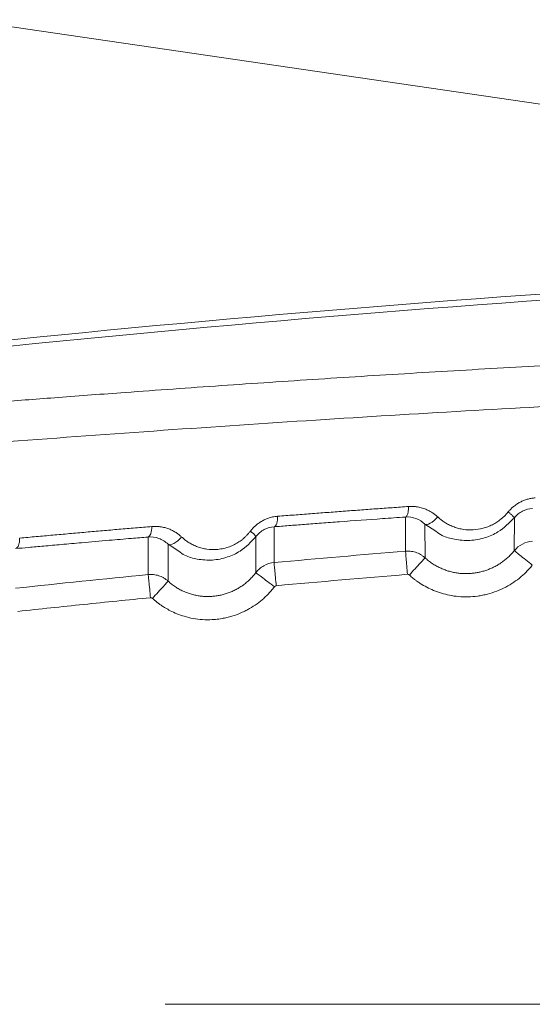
# Model space of a CAD drawing. Header units: millimetres. Extents: x 0 to 594, y 0 to 420.
# Tile 44 of 75: x 75 to 87, y 356 to 378. Entities that reach past the tile are written whole.
import ezdxf

# ---------------------------------------------------------------- set-up
doc = ezdxf.new("R2010")
doc.units = ezdxf.units.MM
doc.styles.add('SLDTEXTSTYLE1', font='TXT', dxfattribs={"width": 0.605})
doc.dimstyles.new('SLDDIMSTYLE4', dxfattribs={"dimtxt": 2.568319, "dimasz": 3.3, "dimexe": 0, "dimexo": 0.0625, "dimgap": 0.64208, "dimtad": 1, "dimdec": 1, "dimlfac": 5, "dimrnd": 1e-09, "dimzin": 12, "dimdsep": 46, "dimtxsty": 'SLDTEXTSTYLE1', "dimblk1": 'NONE', "dimsah": 1, "dimcen": 0, "dimadec": 0, "dimazin": 3, "dimtfac": 1, "dimtdec": 1, "dimtmove": 0, "dimatfit": 3, "dimldrblk": 'NONE', "dimfxl": 0, "dimfrac": 2, "dimtolj": 1, "dimtzin": 12, "dimarcsym": 0})

# ---------------------------------------------------------------- blocks, each defined once
blk = doc.blocks.new('_D_9')
at = {"color": 7, "linetype": 'Continuous', "lineweight": 0}
for p, q in [((67.831, 383.86), (67.261, 379.957)), ((68.412, 383.775), (67.831, 383.86)), ((74.715, 382.856), (75.297, 382.771)), ((75.297, 382.771), (74.728, 378.868)), ((67.261, 379.957), (67.843, 379.872)), ((107.015, 373.605), (66.746, 379.478)), ((74.728, 378.868), (74.146, 378.953)), ((107.015, 373.605), (108.4, 373.403))]:
    blk.add_line(p, q, dxfattribs=at)
blk.add_solid([(107.015, 373.605), (103.821, 374.576), (103.677, 373.587)], dxfattribs=at)
at = {"color": 7, "linetype": 'Continuous', "lineweight": 0, "attachment_point": 1, "rotation": 351.7023, "style": 'SLDTEXTSTYLE1'}
for s, insert, char_height in [('%%c', (69.317, 387.684), 2.6458), ('7', (73.025, 387.143), 2.646), ('(2x)', (77.292, 386.521), 2.6458), ('0,3', (69.063, 383.141), 2.6458)]:
    blk.add_mtext(s, dxfattribs=dict(at, insert=insert, char_height=char_height))
blk = doc.blocks.new('_NONE')

msp = doc.modelspace()

# ---------------------------------------------------------------- linework, layer by layer
at = {"color": 7, "linetype": 'Continuous', "lineweight": 15}
for p, q in [((84.294, 366.077), (84.291, 366.871)), ((86.824, 366.854), (86.821, 366.088)), ((81.242, 366.644), (81.239, 365.811)), ((84.747, 365.922), (84.745, 366.705)), ((78.313, 365.534), (78.309, 366.407)), ((80.818, 366.415), (80.816, 365.578)), ((78.777, 365.38), (78.774, 366.239)), ((111.195, 355.553), (78.707, 355.553))]:
    msp.add_line(p, q, dxfattribs=at)
at = {"color": 8, "linetype": 'Continuous', "lineweight": 15}
for p, q in [((84.745, 366.705), (84.999, 366.539)), ((78.774, 366.239), (79.022, 366.076))]:
    msp.add_line(p, q, dxfattribs=at)
at = {"color": 7, "linetype": 'Continuous', "lineweight": 15, "flags": 128}
for points in [[(84.745, 366.705), (84.766, 366.696), (84.795, 366.697), (84.83, 366.707), (84.87, 366.726), (84.913, 366.753), (84.957, 366.787), (85.001, 366.828), (85.043, 366.872)], [(78.774, 366.239), (78.798, 366.228), (78.829, 366.227), (78.867, 366.236), (78.91, 366.255), (78.956, 366.283), (79.002, 366.318), (79.048, 366.36), (79.09, 366.406)]]:
    msp.add_lwpolyline(points, dxfattribs=at)
at = {"color": 7, "linetype": 'Continuous', "lineweight": 15}
for centre, radius, start, end in [((115.729, -27.096), 400.147, 91.72163, 96.98266), ((115.707, -27.096), 400, 91.71913, 96.97386), ((80.406, 366.122), 0.505, 35.4422, 56.1469)]:
    msp.add_arc(centre, radius, start, end, dxfattribs=at)
at = {"color": 8, "linetype": 'Continuous', "lineweight": 15}
for points, knots in [([(68.209, 368.981), (68.644, 369.02), (69.516, 369.098), (70.837, 369.212), (72.167, 369.324), (73.508, 369.434), (74.859, 369.542), (76.281, 369.652), (77.625, 369.752), (78.891, 369.843), (80.013, 369.922), (81.14, 369.998), (82.273, 370.073), (83.411, 370.146), (84.554, 370.216), (85.702, 370.284), (87.23, 370.372), (89.143, 370.475), (91.475, 370.591), (93.909, 370.701), (96.452, 370.804), (99.133, 370.898), (101.552, 370.972), (103.101, 371.008), (103.707, 371.021)], [0, 0, 0, 0, 0.039882, 0.079733, 0.119561, 0.159376, 0.19919, 0.23901, 0.284114, 0.31631, 0.348491, 0.38066, 0.412824, 0.444987, 0.477155, 0.509332, 0.541524, 0.605021, 0.668444, 0.734122, 0.804795, 0.875763, 0.95136, 1, 1, 1, 1]), ([(67.755, 368.015), (68.973, 368.122), (71.373, 368.331), (75.021, 368.62), (78.619, 368.884), (82.163, 369.122), (85.64, 369.334), (89.04, 369.52), (92.587, 369.691), (96.312, 369.842), (100.083, 369.971), (102.555, 370.031), (103.707, 370.06)], [0, 0, 0, 0, 0.109662, 0.216012, 0.319062, 0.418823, 0.515305, 0.608518, 0.698473, 0.80398, 0.90866, 1, 1, 1, 1])]:
    msp.add_open_spline(points, degree=3, knots=knots, dxfattribs=at)
at = {"color": 7, "linetype": 'Continuous', "lineweight": 15}
for points, knots in [([(86.681, 366.988), (86.689, 366.998), (86.706, 367.018), (86.733, 367.047), (86.761, 367.075), (86.79, 367.101), (86.835, 367.138), (86.897, 367.182), (86.979, 367.227), (87.062, 367.262), (87.144, 367.288), (87.228, 367.306), (87.283, 367.311), (87.311, 367.314)], [0, 0, 0, 0, 0.053145, 0.106104, 0.158993, 0.21193, 0.265031, 0.394215, 0.523894, 0.644816, 0.76671, 0.882825, 1, 1, 1, 1]), ([(81.321, 366.887), (81.449, 366.897), (81.703, 366.917), (82.085, 366.946), (82.467, 366.975), (82.848, 367.004), (83.228, 367.032), (83.607, 367.06), (83.986, 367.087), (84.238, 367.105), (84.364, 367.114)], [0, 0, 0, 0, 0.126429, 0.25245, 0.378062, 0.503266, 0.628061, 0.752448, 0.876428, 1, 1, 1, 1]), ([(84.291, 366.87), (84.302, 366.872), (84.313, 366.881), (84.331, 366.907), (84.338, 366.925), (84.35, 366.964), (84.355, 366.989), (84.362, 367.046), (84.364, 367.079), (84.364, 367.114)], [0, 0, 0, 0, 0.25, 0.25, 0.5, 0.5, 0.75, 0.75, 1, 1, 1, 1]), ([(84.364, 367.114), (84.376, 367.115), (84.4, 367.116), (84.436, 367.116), (84.473, 367.115), (84.509, 367.113), (84.571, 367.106), (84.659, 367.088), (84.759, 367.054), (84.846, 367.013), (84.918, 366.971), (84.984, 366.924), (85.023, 366.889), (85.043, 366.872)], [0, 0, 0, 0, 0.048311, 0.096608, 0.144967, 0.193461, 0.242162, 0.397485, 0.553989, 0.671171, 0.788806, 0.894355, 1, 1, 1, 1]), ([(86.824, 366.854), (86.876, 366.919), (86.942, 366.971), (87.087, 367.045), (87.166, 367.065), (87.245, 367.07)], [0, 0, 0, 0, 0.5, 0.5, 1, 1, 1, 1]), ([(80.688, 366.542), (80.696, 366.552), (80.713, 366.574), (80.74, 366.604), (80.768, 366.633), (80.797, 366.661), (80.842, 366.7), (80.904, 366.746), (80.984, 366.793), (81.066, 366.83), (81.14, 366.855), (81.206, 366.871), (81.263, 366.882), (81.302, 366.886), (81.321, 366.887)], [0, 0, 0, 0, 0.053181, 0.106265, 0.159381, 0.212658, 0.266227, 0.393537, 0.521715, 0.639395, 0.758425, 0.838545, 0.918959, 1, 1, 1, 1]), ([(81.242, 366.644), (81.254, 366.646), (81.265, 366.655), (81.285, 366.681), (81.293, 366.699), (81.306, 366.738), (81.311, 366.762), (81.319, 366.82), (81.321, 366.853), (81.321, 366.887)], [0, 0, 0, 0, 0.25, 0.25, 0.5, 0.5, 0.75, 0.75, 1, 1, 1, 1]), ([(81.242, 366.644), (81.354, 366.652), (81.588, 366.671), (81.954, 366.699), (82.348, 366.728), (82.952, 366.774), (83.602, 366.821), (84.113, 366.858), (84.291, 366.87)], [0, 0, 0, 0, 0.111182, 0.231581, 0.361196, 0.500026, 0.82589, 1, 1, 1, 1]), ([(84.291, 366.87), (84.375, 366.876), (84.459, 366.863), (84.614, 366.806), (84.685, 366.762), (84.745, 366.705)], [0, 0, 0, 0, 0.5, 0.5, 1, 1, 1, 1]), ([(84.999, 366.539), (85.046, 366.505), (85.176, 366.412), (85.449, 366.341), (85.79, 366.311), (86.136, 366.376), (86.506, 366.535), (86.704, 366.734), (86.824, 366.854)], [0, 0, 0, 0, 0.087108, 0.240431, 0.417503, 0.59821, 0.756945, 1, 1, 1, 1]), ([(85.043, 366.872), (85.054, 366.862), (85.076, 366.841), (85.111, 366.813), (85.147, 366.785), (85.183, 366.76), (85.24, 366.723), (85.319, 366.68), (85.423, 366.637), (85.531, 366.603), (85.679, 366.574), (85.869, 366.565), (86.06, 366.595), (86.208, 366.643), (86.316, 366.69), (86.418, 366.749), (86.503, 366.811), (86.573, 366.871), (86.63, 366.927), (86.664, 366.968), (86.681, 366.988)], [0, 0, 0, 0, 0.025208, 0.050322, 0.075375, 0.100403, 0.125441, 0.188109, 0.250852, 0.313639, 0.376217, 0.501355, 0.626263, 0.688955, 0.75108, 0.813527, 0.875627, 0.917101, 0.958481, 1, 1, 1, 1]), ([(86.824, 366.854), (86.824, 366.856), (86.821, 366.86), (86.812, 366.87), (86.809, 366.873), (86.801, 366.882), (86.796, 366.887), (86.778, 366.903), (86.763, 366.917), (86.726, 366.949), (86.705, 366.968), (86.681, 366.988)], [0, 0, 0, 0, 0.25, 0.25, 0.375, 0.375, 0.5, 0.5, 0.75, 0.75, 1, 1, 1, 1]), ([(75.325, 366.38), (75.454, 366.392), (75.711, 366.415), (76.096, 366.45), (76.481, 366.484), (76.865, 366.518), (77.249, 366.552), (77.631, 366.585), (78.014, 366.618), (78.268, 366.639), (78.396, 366.65)], [0, 0, 0, 0, 0.126575, 0.2527, 0.378374, 0.503599, 0.628374, 0.752698, 0.876574, 1, 1, 1, 1]), ([(78.309, 366.406), (78.322, 366.409), (78.335, 366.418), (78.356, 366.444), (78.365, 366.462), (78.379, 366.501), (78.385, 366.525), (78.393, 366.583), (78.396, 366.615), (78.396, 366.65)], [0, 0, 0, 0, 0.25, 0.25, 0.5, 0.5, 0.75, 0.75, 1, 1, 1, 1]), ([(78.396, 366.65), (78.408, 366.651), (78.434, 366.653), (78.472, 366.653), (78.51, 366.653), (78.548, 366.65), (78.586, 366.646), (78.643, 366.637), (78.721, 366.619), (78.813, 366.587), (78.9, 366.545), (78.974, 366.5), (79.038, 366.453), (79.073, 366.421), (79.09, 366.406)], [0, 0, 0, 0, 0.049589, 0.099186, 0.148873, 0.198729, 0.248833, 0.299264, 0.430301, 0.561958, 0.687938, 0.814182, 0.90725, 1, 1, 1, 1]), ([(80.818, 366.415), (80.87, 366.483), (80.936, 366.539), (81.083, 366.616), (81.162, 366.638), (81.242, 366.644)], [0, 0, 0, 0, 0.5, 0.5, 1, 1, 1, 1]), ([(75.232, 366.137), (75.331, 366.146), (75.548, 366.165), (75.902, 366.197), (76.314, 366.234), (76.822, 366.279), (77.364, 366.326), (77.879, 366.37), (78.18, 366.395), (78.309, 366.406)], [0, 0, 0, 0, 0.097167, 0.212915, 0.347242, 0.50015, 0.708632, 0.875249, 1, 1, 1, 1]), ([(75.232, 366.137), (75.246, 366.139), (75.259, 366.148), (75.282, 366.175), (75.292, 366.193), (75.307, 366.232), (75.313, 366.256), (75.323, 366.313), (75.325, 366.346), (75.325, 366.38)], [0, 0, 0, 0, 0.25, 0.25, 0.5, 0.5, 0.75, 0.75, 1, 1, 1, 1]), ([(78.309, 366.406), (78.395, 366.413), (78.481, 366.401), (78.639, 366.343), (78.712, 366.298), (78.774, 366.239)], [0, 0, 0, 0, 0.5, 0.5, 1, 1, 1, 1]), ([(79.022, 366.076), (79.069, 366.042), (79.198, 365.949), (79.469, 365.881), (79.807, 365.855), (80.148, 365.924), (80.511, 366.089), (80.702, 366.292), (80.818, 366.415)], [0, 0, 0, 0, 0.087803, 0.241504, 0.419487, 0.600094, 0.758177, 1, 1, 1, 1]), ([(79.09, 366.406), (79.101, 366.396), (79.123, 366.376), (79.156, 366.348), (79.191, 366.321), (79.227, 366.296), (79.282, 366.261), (79.359, 366.219), (79.459, 366.176), (79.564, 366.144), (79.708, 366.116), (79.867, 366.109), (80.034, 366.131), (80.167, 366.166), (80.289, 366.215), (80.38, 366.265), (80.447, 366.309), (80.497, 366.346), (80.547, 366.388), (80.597, 366.436), (80.645, 366.487), (80.673, 366.523), (80.688, 366.542)], [0, 0, 0, 0, 0.025074, 0.050068, 0.075017, 0.099955, 0.124918, 0.187317, 0.249874, 0.312455, 0.374808, 0.499523, 0.579227, 0.656354, 0.724942, 0.792582, 0.82333, 0.853902, 0.89063, 0.927106, 0.963504, 1, 1, 1, 1]), ([(86.821, 366.088), (86.873, 366.152), (86.937, 366.204), (87.082, 366.28), (87.162, 366.303), (87.243, 366.309)], [0, 0, 0, 0, 0.5, 0.5, 1, 1, 1, 1]), ([(84.294, 366.077), (84.302, 366.077), (84.318, 366.078), (84.356, 366.079), (84.405, 366.076), (84.467, 366.067), (84.528, 366.051), (84.587, 366.028), (84.644, 365.999), (84.698, 365.964), (84.731, 365.936), (84.747, 365.922)], [0, 0, 0, 0, 0.049937, 0.100638, 0.226441, 0.353136, 0.480724, 0.609204, 0.738577, 0.868842, 1, 1, 1, 1]), ([(84.294, 366.077), (84.294, 366.074), (84.295, 366.061), (84.3, 366.006), (84.303, 365.964), (84.312, 365.86), (84.317, 365.798), (84.328, 365.668), (84.333, 365.601), (84.338, 365.539)], [0, 0, 0, 0, 0.25, 0.25, 0.5, 0.5, 0.75, 0.75, 1, 1, 1, 1]), ([(84.747, 365.922), (84.746, 365.921), (84.737, 365.912), (84.701, 365.872), (84.673, 365.841), (84.602, 365.763), (84.56, 365.717), (84.472, 365.62), (84.426, 365.57), (84.384, 365.523)], [0, 0, 0, 0, 0.25, 0.25, 0.5, 0.5, 0.75, 0.75, 1, 1, 1, 1]), ([(84.747, 365.922), (84.76, 365.911), (84.787, 365.887), (84.828, 365.854), (84.871, 365.822), (84.914, 365.792), (84.958, 365.763), (85.004, 365.737), (85.049, 365.712), (85.096, 365.689), (85.143, 365.668), (85.191, 365.649), (85.239, 365.631), (85.288, 365.616), (85.337, 365.602), (85.386, 365.59), (85.435, 365.58), (85.485, 365.571), (85.535, 365.564), (85.584, 365.56), (85.634, 365.556), (85.683, 365.555), (85.746, 365.555), (85.822, 365.559), (85.912, 365.57), (86.003, 365.586), (86.093, 365.608), (86.182, 365.637), (86.271, 365.672), (86.358, 365.712), (86.443, 365.759), (86.526, 365.813), (86.605, 365.872), (86.682, 365.938), (86.754, 366.009), (86.799, 366.062), (86.821, 366.088)], [0, 0, 0, 0, 0.022946, 0.045812, 0.068591, 0.091277, 0.113866, 0.136356, 0.15875, 0.181051, 0.20326, 0.225378, 0.247407, 0.269346, 0.291197, 0.312961, 0.334639, 0.356231, 0.377738, 0.399158, 0.420493, 0.441741, 0.462901, 0.501354, 0.540279, 0.579679, 0.619554, 0.659904, 0.700725, 0.742015, 0.783781, 0.826031, 0.868772, 0.912015, 0.955768, 1, 1, 1, 1]), ([(86.822, 366.09), (86.824, 366.089), (86.834, 366.081), (86.876, 366.047), (86.908, 366.02), (86.989, 365.954), (87.038, 365.914), (87.14, 365.832), (87.193, 365.789), (87.241, 365.749)], [0, 0, 0, 0, 0.25, 0.25, 0.5, 0.5, 0.75, 0.75, 1, 1, 1, 1]), ([(80.816, 365.578), (80.866, 365.643), (80.93, 365.699), (81.075, 365.779), (81.156, 365.804), (81.239, 365.811)], [0, 0, 0, 0, 0.5, 0.5, 1, 1, 1, 1]), ([(81.239, 365.811), (81.239, 365.809), (81.24, 365.795), (81.245, 365.741), (81.249, 365.699), (81.258, 365.595), (81.264, 365.533), (81.276, 365.403), (81.282, 365.336), (81.288, 365.274)], [0, 0, 0, 0, 0.25, 0.25, 0.5, 0.5, 0.75, 0.75, 1, 1, 1, 1]), ([(84.384, 365.523), (84.399, 365.51), (84.437, 365.475), (84.496, 365.428), (84.565, 365.376), (84.658, 365.313), (84.786, 365.238), (85.009, 365.133), (85.257, 365.058), (85.528, 365.019), (85.748, 365.012), (85.936, 365.027), (86.087, 365.052), (86.237, 365.087), (86.419, 365.146), (86.623, 365.239), (86.809, 365.35), (86.948, 365.454), (87.048, 365.542), (87.126, 365.617), (87.19, 365.687), (87.23, 365.735), (87.241, 365.749)], [0, 0, 0, 0, 0.018593, 0.048769, 0.070468, 0.099469, 0.154248, 0.208597, 0.329538, 0.395103, 0.464039, 0.535181, 0.571218, 0.607359, 0.679228, 0.749421, 0.816977, 0.881117, 0.91197, 0.941727, 0.982569, 1, 1, 1, 1]), ([(78.313, 365.533), (78.323, 365.534), (78.342, 365.536), (78.383, 365.537), (78.434, 365.534), (78.496, 365.524), (78.557, 365.508), (78.616, 365.486), (78.673, 365.456), (78.727, 365.422), (78.76, 365.394), (78.777, 365.38)], [0, 0, 0, 0, 0.058231, 0.117539, 0.241072, 0.36545, 0.490671, 0.616737, 0.743647, 0.871401, 1, 1, 1, 1]), ([(78.313, 365.533), (78.313, 365.531), (78.315, 365.518), (78.32, 365.463), (78.324, 365.421), (78.334, 365.317), (78.341, 365.255), (78.353, 365.125), (78.36, 365.058), (78.366, 364.996)], [0, 0, 0, 0, 0.25, 0.25, 0.5, 0.5, 0.75, 0.75, 1, 1, 1, 1]), ([(78.777, 365.38), (78.79, 365.368), (78.816, 365.344), (78.858, 365.31), (78.901, 365.278), (78.945, 365.248), (78.989, 365.22), (79.035, 365.194), (79.081, 365.169), (79.128, 365.147), (79.176, 365.126), (79.224, 365.107), (79.273, 365.09), (79.322, 365.076), (79.372, 365.062), (79.422, 365.051), (79.471, 365.042), (79.522, 365.035), (79.572, 365.029), (79.622, 365.025), (79.672, 365.024), (79.722, 365.023), (79.786, 365.026), (79.866, 365.032), (79.96, 365.047), (80.055, 365.068), (80.149, 365.097), (80.243, 365.132), (80.334, 365.175), (80.424, 365.224), (80.51, 365.281), (80.594, 365.345), (80.673, 365.415), (80.748, 365.493), (80.793, 365.549), (80.816, 365.578)], [0, 0, 0, 0, 0.023298, 0.046518, 0.069651, 0.092692, 0.115636, 0.138483, 0.161237, 0.183899, 0.206471, 0.228955, 0.251351, 0.27366, 0.295882, 0.31802, 0.340073, 0.362042, 0.383928, 0.40573, 0.427448, 0.449081, 0.470629, 0.511603, 0.553143, 0.595252, 0.63793, 0.681174, 0.724981, 0.769352, 0.814297, 0.859826, 0.905952, 0.952685, 1, 1, 1, 1]), ([(80.816, 365.578), (80.817, 365.577), (80.827, 365.569), (80.87, 365.536), (80.903, 365.511), (80.987, 365.447), (81.037, 365.409), (81.141, 365.33), (81.195, 365.288), (81.245, 365.25)], [0, 0, 0, 0, 0.25, 0.25, 0.5, 0.5, 0.75, 0.75, 1, 1, 1, 1]), ([(78.777, 365.38), (78.775, 365.378), (78.767, 365.369), (78.73, 365.329), (78.702, 365.298), (78.631, 365.221), (78.589, 365.174), (78.501, 365.077), (78.455, 365.027), (78.413, 364.981)], [0, 0, 0, 0, 0.25, 0.25, 0.5, 0.5, 0.75, 0.75, 1, 1, 1, 1]), ([(78.413, 364.981), (78.427, 364.968), (78.459, 364.94), (78.51, 364.897), (78.568, 364.852), (78.635, 364.806), (78.72, 364.751), (78.835, 364.687), (78.982, 364.62), (79.161, 364.557), (79.359, 364.51), (79.577, 364.484), (79.75, 364.483), (79.902, 364.494), (80.017, 364.509), (80.144, 364.534), (80.292, 364.574), (80.44, 364.628), (80.575, 364.692), (80.701, 364.76), (80.842, 364.851), (80.98, 364.963), (81.086, 365.064), (81.17, 365.154), (81.22, 365.218), (81.245, 365.25)], [0, 0, 0, 0, 0.018577, 0.039397, 0.062459, 0.087765, 0.115311, 0.157462, 0.210749, 0.267192, 0.334712, 0.402058, 0.47264, 0.496643, 0.54496, 0.581263, 0.61744, 0.688744, 0.728658, 0.757581, 0.823614, 0.885223, 0.923487, 0.961747, 1, 1, 1, 1]), ([(75.285, 364.679), (75.54, 364.706), (76.048, 364.76), (76.815, 364.84), (77.588, 364.919), (78.106, 364.97), (78.366, 364.996)], [0, 0, 0, 0, 0.247777, 0.495554, 0.746665, 1, 1, 1, 1])]:
    msp.add_open_spline(points, degree=3, knots=knots, dxfattribs=at)
for points in [[(81.239, 365.811), (82.257, 365.904), (83.275, 365.993), (84.294, 366.077)], [(75.228, 365.216), (76.256, 365.326), (77.284, 365.432), (78.313, 365.534)], [(81.288, 365.274), (82.304, 365.366), (83.321, 365.454), (84.338, 365.539)], [(84.338, 365.539), (84.355, 365.54), (84.372, 365.534), (84.384, 365.523)], [(81.245, 365.25), (81.255, 365.263), (81.271, 365.272), (81.288, 365.274)], [(78.366, 364.996), (78.383, 364.998), (78.4, 364.992), (78.413, 364.981)]]:
    msp.add_open_spline(points, degree=3, dxfattribs=at)

# ---------------------------------------------------------------- dimensions: what is measured, and where the dimension line sits
at = {"color": 7, "linetype": 'Continuous', "lineweight": 0}
dim = msp.add_diameter_dim_2p(p1=(108.4, 373.403), p2=(107.015, 373.605), text='<> (2x)', dimstyle='SLDDIMSTYLE4', dxfattribs=at)
dim.commit()
dim.dimension.update_dxf_attribs({"geometry": '_D_9', "text_midpoint": (74.111, 378.404), "dimtype": 163})

doc.saveas('drawing.dxf')
